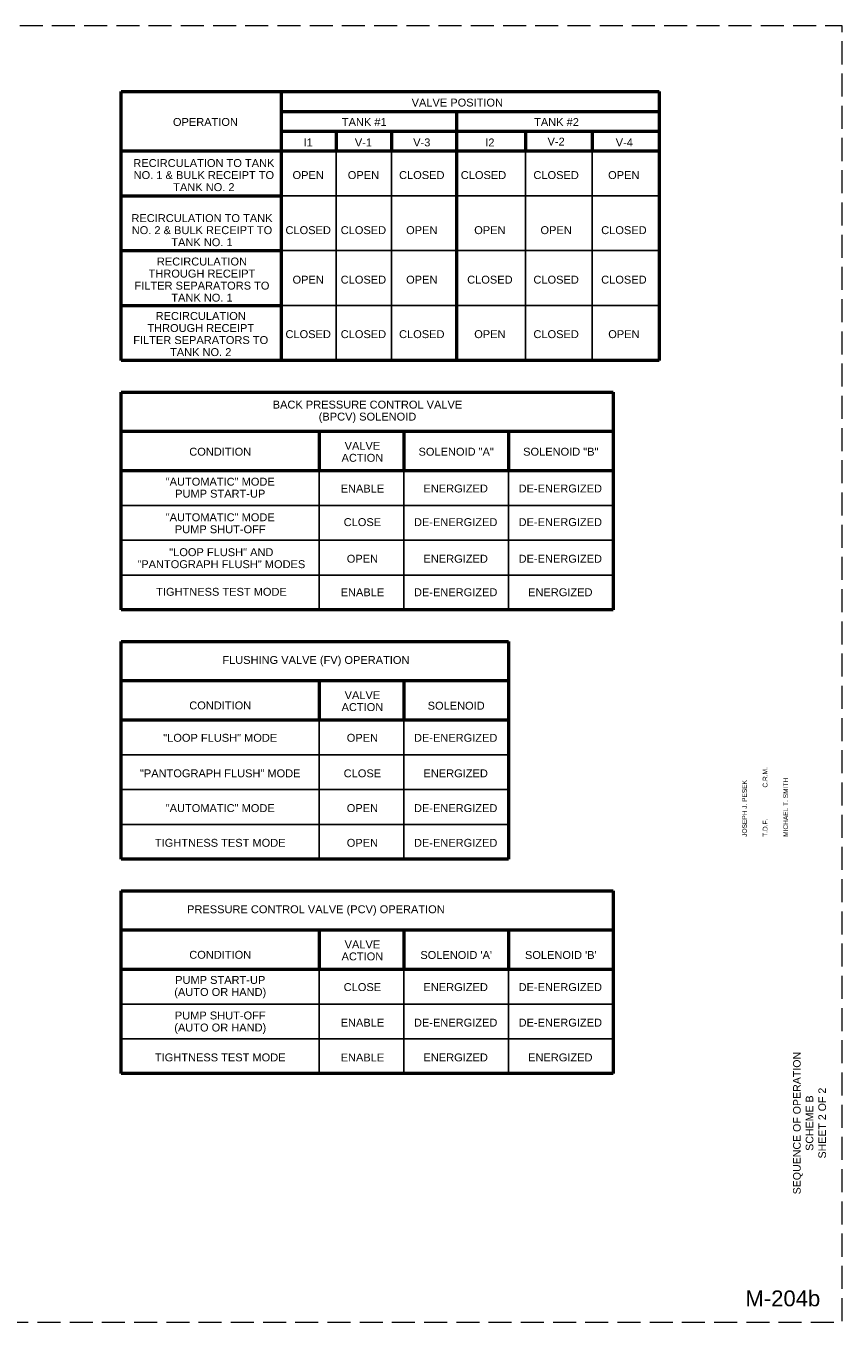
# Paper-space layout 'Layout1' of a CAD drawing. Extents: x 1.3 to 32.3, y 0.7 to 21.2.
# Tile 2 of 2: x 19.4 to 32.3, y 0.8 to 21.2. Entities that reach past the tile are written whole.
import ezdxf
from ezdxf.enums import TextEntityAlignment as Align

# ---------------------------------------------------------------- set-up
doc = ezdxf.new("R2010")
doc.units = 0
doc.header["$MEASUREMENT"] = 0
doc.linetypes.add('DGN Style 3', pattern=[0.509674, 0.364053, -0.145621])
doc.layers.add('G-Anno-Nplt', color=5, linetype='Continuous', lineweight=25, plot=False)
for name, color, linetype, lineweight in [('G-Anno-Text', 53, 'Continuous', 35), ('M-Anno-Note', 2, 'Continuous', 50), ('M-Anno-Text', 53, 'Continuous', 35), ('M-Diag-Grph', 4, 'Continuous', 50)]:
    doc.layers.add(name, color=color, linetype=linetype, lineweight=lineweight)
doc.styles.add('Style-Arial', font='ARIAL.TTF')
doc.styles.add('Style-WORKING', font='WORKING.shx')
doc.styles.add('Text', font='ARIAL.TTF', dxfattribs={"height": 0.125})

# ---------------------------------------------------------------- blocks, each defined once
blk = doc.blocks.new('coeSheet_2')
at = {"layer": 'G-Anno-Nplt', "color": 7, "linetype": 'DGN Style 3', "lineweight": 18}
blk.add_3dface([(-0.2, 0), (30.875, 0), (30.875, 20.5), (-0.2, 20.5)], dxfattribs=at)
at = {"layer": 'G-Anno-Text', "color": 1, "linetype": 'Continuous', "lineweight": 25, "style": 'Style-WORKING'}
for tag, p in [('14_appr', (29.227, 18.65)), ('13_appr', (29.43, 18.65)), ('12_appr', (29.633, 18.65)), ('11_appr', (29.836, 18.65)), ('10_appr', (30.039, 18.65)), ('09_appr', (30.242, 18.65)), ('08_appr', (30.445, 18.65)), ('14_date', (29.227, 18.1)), ('13_date', (29.43, 18.1)), ('12_date', (29.633, 18.1)), ('11_date', (29.836, 18.1)), ('10_date', (30.039, 18.1)), ('09_date', (30.242, 18.1)), ('08_date', (30.445, 18.1)), ('14_mark', (29.227, 15.1)), ('13_mark', (29.43, 15.1)), ('12_mark', (29.633, 15.1)), ('11_mark', (29.836, 15.1)), ('10_mark', (30.039, 15.1)), ('09_mark', (30.242, 15.1)), ('08_mark', (30.445, 15.1)), ('07_appr', (29.227, 14.7)), ('06_appr', (29.43, 14.7)), ('05_appr', (29.633, 14.7)), ('04_appr', (29.836, 14.7)), ('03_appr', (30.039, 14.7)), ('02_appr', (30.242, 14.7)), ('01_appr', (30.445, 14.7)), ('07_date', (29.227, 14.15)), ('06_date', (29.43, 14.15)), ('05_date', (29.633, 14.15)), ('04_date', (29.836, 14.15)), ('03_date', (30.039, 14.15)), ('02_date', (30.242, 14.15)), ('01_date', (30.445, 14.15)), ('07_mark', (29.227, 11.15)), ('06_mark', (29.43, 11.15)), ('05_mark', (29.633, 11.15)), ('04_mark', (29.836, 11.15)), ('03_mark', (30.039, 11.15)), ('02_mark', (30.242, 11.15)), ('01_mark', (30.445, 11.15))]:
    blk.add_attdef(tag, text='', height=0.075, rotation=90, dxfattribs=at).set_placement(p, align=Align.MIDDLE_CENTER)
for tag, p in [('14_desc', (29.227, 15.35)), ('13_desc', (29.43, 15.35)), ('12_desc', (29.633, 15.35)), ('11_desc', (29.836, 15.35)), ('10_desc', (30.039, 15.35)), ('09_desc', (30.242, 15.35)), ('08_desc', (30.445, 15.35)), ('07_desc', (29.227, 11.4)), ('06_desc', (29.43, 11.4)), ('05_desc', (29.633, 11.4)), ('04_desc', (29.836, 11.4)), ('03_desc', (30.039, 11.4)), ('02_desc', (30.242, 11.4)), ('01_desc', (30.445, 11.4))]:
    blk.add_attdef(tag, text='', height=0.075, rotation=90, dxfattribs=at).set_placement(p, align=Align.MIDDLE_LEFT)
at = {"layer": 'G-Anno-Text', "color": 1, "linetype": 'Continuous', "lineweight": 25, "style": 'Style-WORKING', "flags": 2}
for tag, p in [('PLOT_SYTIME', (30.595, 9.575)), ('PLOT_SCALE', (30.595, 8.275)), ('PLOT_SHORT_DESIGN', (30.27, 7.675)), ('plot_design', (-0.15, 2.6)), ('plot_username', (-0.15, 1.4))]:
    blk.add_attdef(tag, text='', height=0.075, rotation=90, dxfattribs=at).set_placement(p, align=Align.TOP_LEFT)
at = {"layer": 'G-Anno-Text', "color": 1, "linetype": 'Continuous', "lineweight": 25, "style": 'Style-WORKING'}
for tag, p in [('issue_date', (29.295, 9.275)), ('file_num', (30.27, 9.275)), ('checked_by', (29.62, 8.454)), ('submitted_by_name', (29.945, 7.675)), ('designed_by_name', (29.295, 7.675)), ('drawn_by', (29.62, 7.675)), ('sheet_size', (30.595, 7.675))]:
    blk.add_attdef(tag, text='', height=0.075, rotation=90, dxfattribs=at).set_placement(p, align=Align.TOP_LEFT)
at = {"layer": 'G-Anno-Text', "color": 6, "linetype": 'Continuous', "lineweight": 35, "style": 'Style-Arial'}
for tag, p in [('sheet_title_1', (30.1, 3.147)), ('sheet_title_2', (30.3, 3.147)), ('sheet_title_3', (30.5, 3.147))]:
    blk.add_attdef(tag, text='', height=0.12, rotation=90, dxfattribs=at).set_placement(p, align=Align.TOP_CENTER)
at = {"layer": 'G-Anno-Text', "linetype": 'Continuous', "lineweight": 50, "style": 'Style-Arial'}
blk.add_attdef('sheet_id', text='', height=0.25, rotation=0, dxfattribs=at).set_placement((29.938, 0.375), align=Align.MIDDLE_CENTER)

psp = doc.layouts.get("Layout1")

# ---------------------------------------------------------------- linework, layer by layer
at = {"layer": 'M-Diag-Grph'}
for p, q in [((20.948, 20.211, 0.001), (29.458, 20.211, 0.001)), ((20.948, 15.959, 0.001), (20.948, 20.211, 0.001)), ((23.478, 20.211, 0.001), (23.478, 15.959, 0.001)), ((29.458, 20.211, 0.001), (29.458, 15.959, 0.001)), ((23.478, 19.897, 0.001), (29.458, 19.897, 0.001)), ((26.251, 19.897, 0.001), (26.251, 15.959, 0.001)), ((23.478, 19.583, 0.001), (29.458, 19.583, 0.001)), ((24.349, 19.583, 0.001), (24.349, 19.272, 0.001)), ((25.225, 19.583, 0.001), (25.225, 19.272, 0.001)), ((27.341, 19.583, 0.001), (27.341, 19.272, 0.001)), ((28.399, 19.583, 0.001), (28.399, 19.272, 0.001)), ((20.948, 19.272, 0.001), (29.458, 19.272, 0.001)), ((20.948, 18.564, 0.001), (23.478, 18.564, 0.001)), ((20.948, 17.696, 0.001), (23.478, 17.696, 0.001)), ((20.948, 16.827, 0.001), (23.478, 16.827, 0.001)), ((29.458, 15.959, 0.001), (20.948, 15.959, 0.001)), ((20.948, 15.458, 0.001), (28.729, 15.458, 0.001)), ((20.948, 12.016, 0.001), (20.948, 15.458, 0.001)), ((28.729, 15.458, 0.001), (28.729, 12.016, 0.001)), ((20.948, 14.839, 0.001), (28.729, 14.839, 0.001)), ((24.08, 14.839, 0.001), (24.08, 14.215, 0.001)), ((25.419, 14.839, 0.001), (25.419, 14.215, 0.001)), ((27.074, 14.839, 0.001), (27.074, 14.215, 0.001)), ((28.729, 14.215, 0.001), (20.948, 14.215, 0.001)), ((28.729, 12.016, 0.001), (20.948, 12.016, 0.001)), ((20.948, 11.515, 0.001), (27.074, 11.515, 0.001)), ((20.948, 8.073, 0.001), (20.948, 11.515, 0.001)), ((27.074, 11.515, 0.001), (27.074, 8.073, 0.001)), ((20.948, 10.896, 0.001), (27.074, 10.896, 0.001)), ((24.08, 10.896, 0.001), (24.08, 10.271, 0.001)), ((25.419, 10.896, 0.001), (25.419, 10.271, 0.001)), ((27.074, 10.271, 0.001), (20.948, 10.271, 0.001)), ((27.074, 8.073, 0.001), (20.948, 8.073, 0.001)), ((20.948, 7.572, 0.001), (28.729, 7.572, 0.001)), ((20.948, 4.679, 0.001), (20.948, 7.572, 0.001)), ((28.729, 7.572, 0.001), (28.729, 4.679, 0.001)), ((20.948, 6.953, 0.001), (28.729, 6.953, 0.001)), ((24.08, 6.953, 0.001), (24.08, 6.328, 0.001)), ((25.419, 6.953, 0.001), (25.419, 6.328, 0.001)), ((27.074, 6.953, 0.001), (27.074, 6.328, 0.001)), ((28.729, 6.328, 0.001), (20.948, 6.328, 0.001)), ((28.729, 4.679, 0.001), (20.948, 4.679, 0.001))]:
    psp.add_line(p, q, dxfattribs=at)
at = {"layer": 'M-Diag-Grph', "lineweight": 25}
for p, q in [((24.349, 19.272, 0.001), (24.349, 15.959, 0.001)), ((25.225, 19.272, 0.001), (25.225, 15.959, 0.001)), ((27.341, 19.272, 0.001), (27.341, 15.959, 0.001)), ((28.399, 19.272, 0.001), (28.399, 15.959, 0.001)), ((23.478, 18.564, 0.001), (29.458, 18.564, 0.001)), ((23.478, 17.696, 0.001), (29.458, 17.696, 0.001)), ((23.478, 16.827, 0.001), (29.458, 16.827, 0.001)), ((24.08, 14.215, 0.001), (24.08, 12.016, 0.001)), ((25.419, 14.215, 0.001), (25.419, 12.016, 0.001)), ((27.074, 14.215, 0.001), (27.074, 12.016, 0.001)), ((28.729, 13.665, 0.001), (20.948, 13.665, 0.001)), ((28.729, 13.115, 0.001), (20.948, 13.115, 0.001)), ((28.729, 12.565, 0.001), (20.948, 12.565, 0.001)), ((24.08, 10.271, 0.001), (24.08, 8.073, 0.001)), ((25.419, 10.271, 0.001), (25.419, 8.073, 0.001)), ((27.074, 9.722, 0.001), (20.948, 9.722, 0.001)), ((27.074, 9.172, 0.001), (20.948, 9.172, 0.001)), ((27.074, 8.622, 0.001), (20.948, 8.622, 0.001)), ((24.08, 6.328, 0.001), (24.08, 4.679, 0.001)), ((25.419, 6.328, 0.001), (25.419, 4.679, 0.001)), ((27.074, 6.328, 0.001), (27.074, 4.679, 0.001)), ((28.729, 5.778, 0.001), (20.948, 5.778, 0.001)), ((28.729, 5.229, 0.001), (20.948, 5.229, 0.001))]:
    psp.add_line(p, q, dxfattribs=at)

# ---------------------------------------------------------------- block references
at = {"layer": 'M-Anno-Text', "linetype": 'Continuous', "lineweight": 35}
ref = psp.add_blockref('coeSheet_2', (1.475, 0.75), dxfattribs=at)
ref.add_attrib('sheet_title_1', 'SEQUENCE OF OPERATION', dxfattribs={"layer": 'G-Anno-Text', "color": 6, "linetype": 'Continuous', "lineweight": 35, "height": 0.12, "rotation": 90, "style": 'Style-Arial'}).set_placement((31.575, 3.897), align=Align.TOP_CENTER)
ref.add_attrib('sheet_id', 'M-204b', dxfattribs={"layer": 'G-Anno-Text', "linetype": 'Continuous', "lineweight": 50, "height": 0.25, "rotation": 0, "style": 'Style-Arial'}).set_placement((31.413, 1.125), align=Align.MIDDLE_CENTER)
ref.add_attrib('sheet_title_2', 'SCHEME B', dxfattribs={"layer": 'G-Anno-Text', "color": 6, "linetype": 'Continuous', "lineweight": 35, "height": 0.12, "rotation": 90, "style": 'Style-Arial'}).set_placement((31.775, 3.897), align=Align.TOP_CENTER)
ref.add_attrib('sheet_title_3', 'SHEET 2 OF 2', dxfattribs={"layer": 'G-Anno-Text', "color": 6, "linetype": 'Continuous', "lineweight": 35, "height": 0.12, "rotation": 90, "style": 'Style-Arial'}).set_placement((31.975, 3.897), align=Align.TOP_CENTER)
ref.add_attrib('designed_by_name', 'JOSEPH J. PESEK', dxfattribs={"layer": 'G-Anno-Text', "color": 1, "linetype": 'Continuous', "lineweight": 25, "height": 0.075, "rotation": 90, "style": 'Style-WORKING'}).set_placement((30.77, 8.425), align=Align.TOP_LEFT)
ref.add_attrib('drawn_by', 'T.D.F.', dxfattribs={"layer": 'G-Anno-Text', "color": 1, "linetype": 'Continuous', "lineweight": 25, "height": 0.075, "rotation": 90, "style": 'Style-WORKING'}).set_placement((31.095, 8.425), align=Align.TOP_LEFT)
ref.add_attrib('checked_by', 'C.R.M.', dxfattribs={"layer": 'G-Anno-Text', "color": 1, "linetype": 'Continuous', "lineweight": 25, "height": 0.075, "rotation": 90, "style": 'Style-WORKING'}).set_placement((31.095, 9.204), align=Align.TOP_LEFT)
ref.add_attrib('submitted_by_name', 'MICHAEL T. SMITH', dxfattribs={"layer": 'G-Anno-Text', "color": 1, "linetype": 'Continuous', "lineweight": 25, "height": 0.075, "rotation": 90, "style": 'Style-WORKING'}).set_placement((31.42, 8.425), align=Align.TOP_LEFT)

# ---------------------------------------------------------------- texts
at = {"layer": 'M-Anno-Note', "char_height": 0.125, "attachment_point": 5, "style": 'Text'}
for s, insert, line_spacing_factor in [('VALVE POSITION', (26.264, 20.037, 0.001), 0.914531), ('OPERATION', (22.28, 19.73, 0.001), 0.914531), ('TANK #1', (24.792, 19.73, 0.001), 0.914531), ('TANK #2', (27.833, 19.73, 0.001), 0.914531), ('I1', (23.905, 19.407, 0.001), 0.914531), ('V-1', (24.779, 19.407, 0.001), 0.9182), ('V-3', (25.702, 19.407, 0.001), 0.9182), ('I2', (26.779, 19.407, 0.001), 0.914531), ('V-2', (27.827, 19.421, 0.001), 0.9182), ('BACK PRESSURE CONTROL VALVE\\P(BPCV) SOLENOID', (24.843, 15.147, 0.001), 0.910876), ('CONDITION', (22.514, 14.515, 0.001), 0.910876), ('\\PVALVE\\PACTION', (24.763, 14.608, 0.001), 0.910876), ('SOLENOID "A"', (26.246, 14.515, 0.001), 0.910876), ('SOLENOID "B"', (27.901, 14.515, 0.001), 0.910876), ('"AUTOMATIC" MODE\\PPUMP START-UP', (22.514, 13.946, 0.001), 0.910876), ('ENABLE', (24.763, 13.933, 0.001), 0.910876), ('ENERGIZED', (26.238, 13.933, 0.001), 0.910876), ('DE-ENERGIZED', (27.893, 13.933, 0.001), 0.910876), ('\\pi0,l0,t1;"AUTOMATIC" MODE\\P\\pt1;PUMP SHUT-OFF', (22.514, 13.383, 0.001), 0.910876), ('CLOSE', (24.763, 13.401, 0.001), 0.910876), ('DE-ENERGIZED', (26.238, 13.401, 0.001), 0.910876), ('DE-ENERGIZED', (27.893, 13.401, 0.001), 0.910876), ('"LOOP FLUSH" AND\\P"PANTOGRAPH FLUSH" MODES', (22.531, 12.831, 0.001), 0.910876), ('OPEN', (24.763, 12.822, 0.001), 0.910876), ('ENERGIZED', (26.238, 12.822, 0.001), 0.910876), ('DE-ENERGIZED', (27.893, 12.822, 0.001), 0.914531), ('TIGHTNESS TEST MODE', (22.534, 12.299, 0.001), 0.914531), ('ENABLE', (24.763, 12.292, 0.001), 0.910876), ('DE-ENERGIZED', (26.238, 12.292, 0.001), 0.914531), ('ENERGIZED', (27.893, 12.292, 0.001), 0.914531), ('FLUSHING VALVE (FV) OPERATION', (24.027, 11.203, 0.001), 0.907236), ('\\PVALVE\\PACTION', (24.763, 10.665, 0.001), 0.907236), ('CONDITION', (22.514, 10.502, 0.001), 0.907236), ('SOLENOID', (26.246, 10.498, 0.001), 0.907236), ('"LOOP FLUSH" MODE', (22.514, 9.99, 0.001), 0.910876), ('OPEN', (24.763, 9.99, 0.001), 0.910876), ('DE-ENERGIZED', (26.238, 9.99, 0.001), 0.910876), ('"PANTOGRAPH FLUSH" MODE', (22.514, 9.428, 0.001), 0.910876), ('CLOSE', (24.763, 9.428, 0.001), 0.910876), ('ENERGIZED', (26.238, 9.428, 0.001), 0.910876), ('"AUTOMATIC" MODE', (22.514, 8.878, 0.001), 0.910876), ('OPEN', (24.763, 8.878, 0.001), 0.907236), ('DE-ENERGIZED', (26.238, 8.878, 0.001), 0.907236), ('TIGHTNESS TEST MODE', (22.514, 8.329, 0.001), 0.914531), ('OPEN', (24.763, 8.329, 0.001), 0.910876), ('DE-ENERGIZED', (26.238, 8.329, 0.001), 0.910876), ('PRESSURE CONTROL VALVE (PCV) OPERATION', (24.027, 7.26, 0.001), 0.910876), ('\\PVALVE\\PACTION', (24.763, 6.722, 0.001), 0.910876), ('CONDITION', (22.514, 6.558, 0.001), 0.910876), ("SOLENOID 'A'", (26.246, 6.555, 0.001), 0.910876), ("SOLENOID 'B'", (27.901, 6.555, 0.001), 0.910876), ('PUMP START-UP\\P(AUTO OR HAND)', (22.514, 6.047, 0.001), 0.914531), ('CLOSE', (24.763, 6.047, 0.001), 0.914531), ('ENERGIZED', (26.238, 6.047, 0.001), 0.914531), ('DE-ENERGIZED', (27.893, 6.047, 0.001), 0.914531), ('PUMP SHUT-OFF\\P(AUTO OR HAND)', (22.514, 5.485, 0.001), 0.914531), ('ENABLE', (24.763, 5.485, 0.001), 0.914531), ('DE-ENERGIZED', (26.238, 5.485, 0.001), 0.914531), ('DE-ENERGIZED', (27.893, 5.485, 0.001), 0.914531), ('TIGHTNESS TEST MODE', (22.514, 4.935, 0.001), 0.914531), ('ENABLE', (24.763, 4.935, 0.001), 0.910876), ('ENERGIZED', (26.238, 4.935, 0.001), 0.910876), ('ENERGIZED', (27.893, 4.935, 0.001), 0.910876)]:
    psp.add_mtext(s, dxfattribs=dict(at, insert=insert, line_spacing_factor=line_spacing_factor))
for s, insert, width, line_spacing_factor in [('V-4', (28.905, 19.407, 0.001), 0.72583, 0.9182), ('RECIRCULATION TO TANK NO. 1 & BULK RECEIPT TO TANK NO. 2', (22.255, 18.89, 0.001), 2.32133, 0.914531), ('OPEN', (23.905, 18.89, 0.001), 0.51503, 0.914531), ('OPEN', (24.779, 18.89, 0.001), 0.51503, 0.914531), ('CLOSED', (25.702, 18.89, 0.001), 0.72583, 0.914531), ('CLOSED', (26.678, 18.89, 0.001), 0.51503, 0.914531), ('CLOSED', (27.827, 18.89, 0.001), 0.72583, 0.914531), ('OPEN', (28.897, 18.89, 0.001), 0.4907, 0.914531), ('RECIRCULATION TO TANK NO. 2 & BULK RECEIPT TO TANK NO. 1', (22.225, 18.019, 0.001), 2.2974, 0.914531), ('CLOSED', (23.905, 18.019, 0.001), 0.72583, 0.914531), ('CLOSED', (24.779, 18.019, 0.001), 0.72583, 0.914531), ('OPEN', (25.702, 18.019, 0.001), 0.72583, 0.914531), ('OPEN', (26.779, 18.019, 0.001), 0.72583, 0.914531), ('OPEN', (27.827, 18.019, 0.001), 0.72583, 0.914531), ('CLOSED', (28.899, 18.019, 0.001), 0.72583, 0.914531), ('RECIRCULATION THROUGH RECEIPT FILTER SEPARATORS TO TANK NO. 1', (22.225, 17.237, 0.001), 2.26893, 0.914531), ('OPEN', (23.905, 17.236, 0.001), 0.72583, 0.914531), ('CLOSED', (24.779, 17.236, 0.001), 0.72583, 0.914531), ('OPEN', (25.702, 17.236, 0.001), 0.72583, 0.914531), ('CLOSED', (26.779, 17.236, 0.001), 0.72583, 0.914531), ('CLOSED', (27.827, 17.236, 0.001), 0.72583, 0.914531), ('CLOSED', (28.899, 17.236, 0.001), 0.72583, 0.914531), ('RECIRCULATION THROUGH RECEIPT FILTER SEPARATORS TO TANK NO. 2', (22.205, 16.376, 0.001), 2.31162, 0.914531), ('CLOSED', (23.905, 16.374, 0.001), 0.72583, 0.914531), ('CLOSED', (24.779, 16.374, 0.001), 0.72583, 0.914531), ('CLOSED', (25.702, 16.374, 0.001), 0.72583, 0.914531), ('OPEN', (26.779, 16.374, 0.001), 0.72583, 0.914531), ('CLOSED', (27.827, 16.374, 0.001), 0.72583, 0.914531), ('OPEN', (28.899, 16.374, 0.001), 0.72583, 0.914531)]:
    psp.add_mtext(s, dxfattribs=dict(at, insert=insert, width=width, line_spacing_factor=line_spacing_factor))

doc.saveas('drawing.dxf')
